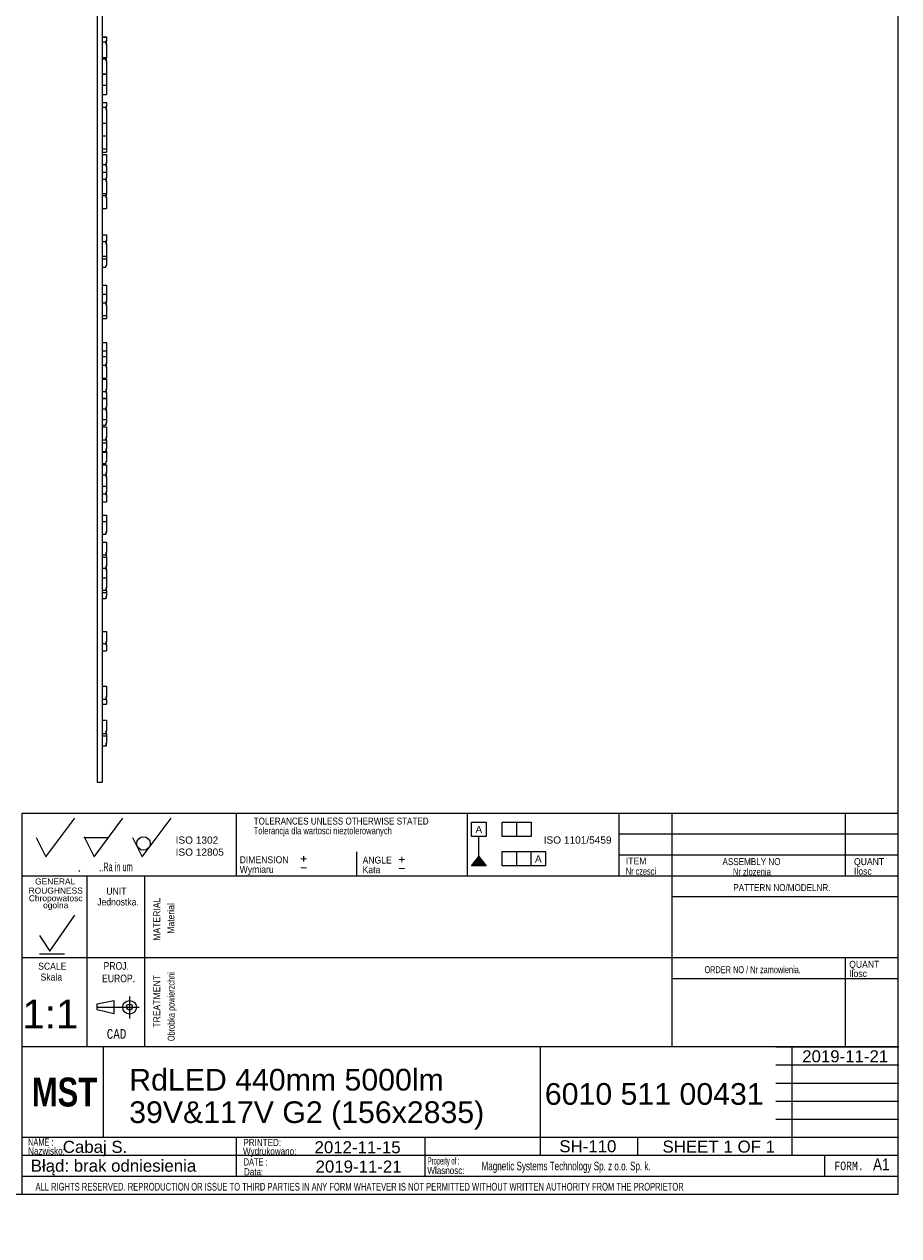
# Model space of a CAD drawing. Header units: millimetres. Extents: x 7 to 819, y 6 to 587.
# Tile 8 of 9: x 638 to 819, y 6 to 258. Entities that reach past the tile are written whole.
import ezdxf
from ezdxf.entities.mleader import LeaderData, LeaderLine
from ezdxf.enums import TextEntityAlignment as Align
from ezdxf.lldxf.tags import DXFTag
from ezdxf.math import Vec2, Vec3

# ---------------------------------------------------------------- set-up
doc = ezdxf.new("R2010")
doc.units = ezdxf.units.MM
for name, color, linetype in [('10', 7, 'Continuous'), ('Default', 7, 'Continuous'), ('RDLED_440MM_5000', 7, 'Continuous')]:
    doc.layers.add(name, color=color, linetype=linetype)
doc.styles.add('SEACAD_Arial', font='arial.ttf')
doc.styles.add('SEACAD_Lucida_Console', font='lucon.TTF', dxfattribs={"width": 0.8})
tags = doc.linetypes.add('CENTER2', pattern=[28.575, 19.05, -3.175, 3.175, -3.175]).pattern_tags.tags
tags[10:11] = [DXFTag(74, 4), DXFTag(75, 0), DXFTag(340, '0'), DXFTag(46, 0.0), DXFTag(50, 0.0), DXFTag(44, 0.0), DXFTag(45, 0.0)]
tags[8:9] = [DXFTag(74, 4), DXFTag(75, 0), DXFTag(340, '0'), DXFTag(46, 0.0), DXFTag(50, 0.0), DXFTag(44, 0.0), DXFTag(45, 0.0)]
tags[6:7] = [DXFTag(74, 4), DXFTag(75, 0), DXFTag(340, '0'), DXFTag(46, 0.0), DXFTag(50, 0.0), DXFTag(44, 0.0), DXFTag(45, 0.0)]
tags[4:5] = [DXFTag(74, 4), DXFTag(75, 0), DXFTag(340, '0'), DXFTag(46, 0.0), DXFTag(50, 0.0), DXFTag(44, 0.0), DXFTag(45, 0.0)]

# ---------------------------------------------------------------- blocks, each defined once
blk = doc.blocks.new('SE1')
at = {"layer": 'RDLED_440MM_5000', "color": 7, "linetype": 'Continuous'}
for p, q in [((652.75, 263.24), (652.75, 100.27)), ((653.75, 263.24), (653.75, 100.27)), ((653.75, 255.13), (654.65, 255.13)), ((653.75, 255.08), (654.65, 255.08)), ((654.55, 254.27), (654.55, 254.1)), ((654.55, 254.27), (654.65, 254.27)), ((654.65, 255.13), (654.65, 255.08)), ((654.65, 255.08), (654.65, 254.27)), ((654.65, 253.63), (654.65, 254.27)), ((653.75, 254.1), (654.55, 254.1)), ((654.55, 254.1), (654.55, 253.63)), ((654.55, 253.63), (654.65, 253.63)), ((654.65, 253.63), (654.65, 250.82)), ((653.75, 250.82), (654.65, 250.82)), ((653.75, 250.57), (654.55, 250.57)), ((654.55, 250.8), (654.55, 250.57)), ((654.55, 250.8), (654.65, 250.8)), ((654.55, 250.57), (654.55, 250.13)), ((654.55, 250.13), (654.65, 250.13)), ((654.65, 250.82), (654.65, 250.8)), ((654.65, 250.13), (654.65, 250.8)), ((654.65, 250.13), (654.65, 247.45)), ((653.75, 247.45), (654.65, 247.45)), ((653.75, 247.39), (654.65, 247.39)), ((654.65, 247.39), (654.65, 245.06)), ((653.75, 245.06), (654.65, 245.06)), ((654.65, 245.06), (654.65, 243.12)), ((653.75, 243.12), (654.65, 243.12)), ((653.75, 241.51), (654.65, 241.51)), ((653.75, 240.49), (654.55, 240.49)), ((654.55, 240.67), (654.55, 240.49)), ((654.55, 240.67), (654.65, 240.67)), ((654.55, 240.49), (654.55, 240.02)), ((654.55, 240.02), (654.65, 240.02)), ((654.65, 241.51), (654.65, 240.67)), ((654.65, 240.02), (654.65, 240.67)), ((654.65, 240.02), (654.65, 237.23)), ((653.75, 237.23), (654.65, 237.23)), ((654.65, 237.23), (654.65, 234.58)), ((653.75, 234.58), (654.65, 234.58)), ((654.65, 234.58), (654.65, 231.83)), ((653.75, 231.83), (654.65, 231.83)), ((654.65, 231.83), (654.65, 231.15)), ((653.75, 231.15), (654.65, 231.15)), ((653.75, 230.69), (654.65, 230.69)), ((654.65, 230.69), (654.65, 228.95)), ((653.75, 228.58), (654.55, 228.58)), ((653.75, 226.99), (654.65, 226.99)), ((654.55, 228.95), (654.55, 228.58)), ((654.55, 228.95), (654.65, 228.95)), ((654.55, 228.58), (654.55, 228.25)), ((654.55, 228.25), (654.65, 228.25)), ((654.65, 228.25), (654.65, 228.95)), ((654.65, 228.25), (654.65, 226.99)), ((654.65, 226.99), (654.65, 225.81)), ((653.75, 225.55), (654.55, 225.55)), ((654.55, 225.81), (654.55, 225.55)), ((654.55, 225.81), (654.65, 225.81)), ((654.55, 225.55), (654.55, 225.12)), ((654.55, 225.12), (654.65, 225.12)), ((654.65, 225.12), (654.65, 225.81)), ((654.65, 225.12), (654.65, 222.55)), ((653.75, 222.55), (654.65, 222.55)), ((653.75, 222.15), (654.55, 222.15)), ((654.55, 222.47), (654.55, 222.15)), ((654.55, 222.47), (654.65, 222.47)), ((654.55, 222.15), (654.55, 221.76)), ((654.55, 221.76), (654.65, 221.76)), ((654.65, 222.55), (654.65, 222.47)), ((654.65, 221.76), (654.65, 222.47)), ((654.65, 221.76), (654.65, 219.46)), ((653.75, 219.46), (654.65, 219.46)), ((653.75, 213.98), (654.65, 213.98)), ((654.65, 213.98), (654.65, 212.83)), ((653.75, 212.58), (654.55, 212.58)), ((654.55, 212.83), (654.55, 212.58)), ((654.55, 212.83), (654.65, 212.83)), ((654.55, 212.58), (654.55, 212.15)), ((654.55, 212.15), (654.65, 212.15)), ((654.65, 212.15), (654.65, 212.83)), ((654.65, 212.15), (654.65, 209.55)), ((653.75, 209.55), (654.65, 209.55)), ((653.75, 209.02), (654.65, 209.02)), ((654.65, 209.55), (654.65, 209.02)), ((654.65, 209.02), (654.65, 207.67)), ((653.75, 207.31), (654.55, 207.31)), ((654.55, 207.67), (654.55, 207.31)), ((654.55, 207.67), (654.65, 207.67)), ((654.55, 207.65), (654.65, 207.65)), ((654.65, 207.65), (654.65, 207.67)), ((653.75, 203.56), (654.65, 203.56)), ((653.75, 201.7), (654.65, 201.7)), ((654.65, 203.56), (654.65, 201.7)), ((654.65, 201.7), (654.65, 200.18)), ((653.75, 199.85), (654.55, 199.85)), ((654.55, 200.18), (654.55, 199.85)), ((654.55, 200.18), (654.65, 200.18)), ((654.55, 199.85), (654.55, 199.48)), ((654.55, 199.48), (654.65, 199.48)), ((654.65, 199.48), (654.65, 200.18)), ((654.65, 199.48), (654.65, 197.22)), ((653.75, 197.22), (654.65, 197.22)), ((653.75, 196.59), (654.65, 196.59)), ((654.65, 197.22), (654.65, 196.59)), ((653.75, 191.65), (654.65, 191.65)), ((654.65, 191.65), (654.65, 189.9)), ((653.75, 189.9), (654.65, 189.9)), ((654.65, 189.9), (654.65, 188.69)), ((653.75, 188.69), (654.65, 188.69)), ((653.75, 186.95), (654.55, 186.95)), ((654.55, 187.26), (654.55, 186.95)), ((654.55, 187.26), (654.65, 187.26)), ((654.55, 186.95), (654.55, 186.56)), ((654.55, 186.56), (654.65, 186.56)), ((654.65, 188.69), (654.65, 187.26)), ((654.65, 186.56), (654.65, 187.26)), ((654.65, 186.56), (654.65, 184.21)), ((653.75, 184.21), (654.65, 184.21)), ((653.75, 184.02), (654.65, 184.02)), ((654.65, 184.02), (654.65, 181.91)), ((653.75, 181.45), (654.55, 181.45)), ((654.55, 181.91), (654.55, 181.45)), ((654.55, 181.91), (654.65, 181.91)), ((654.55, 181.45), (654.55, 181.25)), ((654.55, 181.25), (654.65, 181.25)), ((654.65, 181.25), (654.65, 181.91)), ((654.65, 181.25), (654.65, 180.06)), ((653.75, 180.06), (654.65, 180.06)), ((653.75, 180.02), (654.65, 180.02)), ((654.65, 180.02), (654.65, 178.22)), ((653.75, 177.83), (654.55, 177.83)), ((654.55, 178.22), (654.55, 177.83)), ((654.55, 178.22), (654.65, 178.22)), ((654.55, 177.83), (654.55, 177.52)), ((654.55, 177.52), (654.65, 177.52)), ((654.65, 177.52), (654.65, 178.22)), ((654.65, 177.52), (654.65, 175.65)), ((653.75, 175.65), (654.65, 175.65)), ((653.75, 174.47), (654.55, 174.47)), ((653.75, 174.14), (654.65, 174.14)), ((654.55, 174.95), (654.55, 174.47)), ((654.55, 174.95), (654.65, 174.95)), ((654.55, 174.62), (654.65, 174.62)), ((654.65, 175.65), (654.65, 174.95)), ((654.65, 174.62), (654.65, 174.95)), ((654.65, 174.14), (654.65, 171.87)), ((653.75, 171.38), (654.55, 171.38)), ((654.55, 171.87), (654.55, 171.38)), ((654.55, 171.87), (654.65, 171.87)), ((654.55, 171.38), (654.55, 171.29)), ((654.55, 171.29), (654.65, 171.29)), ((654.65, 171.29), (654.65, 171.87)), ((654.65, 171.29), (654.65, 170.77)), ((653.75, 170.77), (654.65, 170.77)), ((653.75, 169.01), (654.55, 169.01)), ((653.75, 168.84), (654.65, 168.84)), ((654.55, 169.51), (654.55, 169.01)), ((654.55, 169.51), (654.65, 169.51)), ((654.55, 169.04), (654.65, 169.04)), ((654.65, 170.77), (654.65, 169.51)), ((654.65, 169.04), (654.65, 169.51)), ((654.65, 169.04), (654.65, 168.84)), ((654.65, 168.84), (654.65, 166.92)), ((653.75, 166.5), (654.55, 166.5)), ((653.75, 166.21), (654.65, 166.21)), ((654.55, 166.92), (654.55, 166.5)), ((654.55, 166.92), (654.65, 166.92)), ((654.55, 166.78), (654.65, 166.78)), ((654.65, 166.78), (654.65, 166.92)), ((654.65, 166.21), (654.65, 164.52)), ((653.75, 164.16), (654.55, 164.16)), ((654.55, 164.52), (654.55, 164.16)), ((654.55, 164.52), (654.65, 164.52)), ((654.55, 164.16), (654.55, 163.82)), ((654.55, 163.82), (654.65, 163.82)), ((654.65, 163.82), (654.65, 164.52)), ((654.65, 163.82), (654.65, 161.77)), ((653.75, 161.77), (654.65, 161.77)), ((654.65, 161.77), (654.65, 160.64)), ((653.75, 160.2), (654.55, 160.2)), ((654.55, 160.64), (654.55, 160.2)), ((654.55, 160.64), (654.65, 160.64)), ((654.55, 160.2), (654.55, 159.96)), ((654.55, 159.96), (654.65, 159.96)), ((654.65, 159.96), (654.65, 160.64)), ((654.65, 159.96), (654.65, 158.54)), ((653.75, 158.54), (654.65, 158.54)), ((653.75, 155.78), (654.65, 155.78)), ((653.75, 154.41), (654.65, 154.41)), ((654.65, 155.78), (654.65, 154.41)), ((654.65, 154.41), (654.65, 152.29)), ((653.75, 151.83), (654.55, 151.83)), ((654.55, 152.29), (654.55, 151.83)), ((654.55, 152.29), (654.65, 152.29)), ((654.55, 152.03), (654.65, 152.03)), ((654.65, 152.03), (654.65, 152.29)), ((653.75, 150.18), (654.65, 150.18)), ((654.65, 150.18), (654.65, 147.99)), ((653.75, 147.52), (654.55, 147.52)), ((653.75, 147.03), (654.65, 147.03)), ((654.55, 147.99), (654.55, 147.52)), ((654.55, 147.99), (654.65, 147.99)), ((654.55, 147.52), (654.55, 147.36)), ((654.55, 147.36), (654.65, 147.36)), ((654.65, 147.36), (654.65, 147.99)), ((654.65, 147.36), (654.65, 147.03)), ((654.65, 147.03), (654.65, 145.13)), ((653.75, 144.72), (654.55, 144.72)), ((654.55, 145.13), (654.55, 144.72)), ((654.55, 145.13), (654.65, 145.13)), ((654.55, 144.72), (654.55, 144.44)), ((654.55, 144.44), (654.65, 144.44)), ((654.65, 144.44), (654.65, 145.13)), ((654.65, 144.44), (654.65, 142.75)), ((653.75, 142.75), (654.65, 142.75)), ((654.65, 142.75), (654.65, 140.69)), ((653.75, 140.19), (654.55, 140.19)), ((653.75, 139.72), (654.65, 139.72)), ((653.75, 138.47), (654.55, 138.47)), ((654.55, 140.69), (654.55, 140.19)), ((654.55, 140.69), (654.65, 140.69)), ((654.55, 140.19), (654.55, 140.13)), ((654.55, 140.13), (654.65, 140.13)), ((654.55, 138.96), (654.55, 138.47)), ((654.55, 138.96), (654.65, 138.96)), ((654.55, 138.49), (654.65, 138.49)), ((654.65, 140.13), (654.65, 140.69)), ((654.65, 140.13), (654.65, 139.72)), ((654.65, 139.72), (654.65, 138.96)), ((654.65, 138.49), (654.65, 138.96)), ((653.75, 131.59), (654.65, 131.59)), ((654.65, 131.59), (654.65, 129.52)), ((653.75, 129.07), (654.55, 129.07)), ((654.55, 129.52), (654.55, 129.07)), ((654.55, 129.52), (654.65, 129.52)), ((654.55, 129.07), (654.55, 128.85)), ((654.55, 128.85), (654.65, 128.85)), ((654.65, 128.85), (654.65, 129.52)), ((654.65, 128.85), (654.65, 127.55)), ((653.75, 127.55), (654.65, 127.55)), ((653.75, 120.23), (654.65, 120.23)), ((654.65, 120.23), (654.65, 118.03)), ((653.75, 117.55), (654.55, 117.55)), ((653.75, 116.52), (654.65, 116.52)), ((654.55, 118.03), (654.55, 117.55)), ((654.55, 118.03), (654.65, 118.03)), ((654.55, 117.55), (654.55, 117.4)), ((654.55, 117.4), (654.65, 117.4)), ((654.65, 117.4), (654.65, 118.03)), ((654.65, 117.4), (654.65, 116.52)), ((653.75, 113.2), (654.65, 113.2)), ((654.55, 110.93), (654.55, 110.43)), ((654.55, 110.93), (654.65, 110.93)), ((654.65, 113.2), (654.65, 110.93)), ((654.65, 110.36), (654.65, 110.93)), ((653.75, 110.43), (654.55, 110.43)), ((653.75, 109.91), (654.65, 109.91)), ((654.55, 110.43), (654.55, 110.36)), ((654.55, 110.36), (654.65, 110.36)), ((654.55, 108.37), (654.55, 107.87)), ((654.55, 108.37), (654.65, 108.37)), ((654.65, 110.36), (654.65, 109.91)), ((654.65, 109.91), (654.65, 108.37)), ((654.65, 107.87), (654.65, 108.37)), ((653.75, 107.87), (654.55, 107.87)), ((654.55, 107.87), (654.65, 107.87)), ((652.75, 100.27), (653.75, 100.27))]:
    blk.add_line(p, q, dxfattribs=at)
blk = doc.blocks.new('SEANNOT_GROUP23')
at = {"layer": 'Default', "color": 7, "linetype": 'Continuous', "style": 'SEACAD_Arial'}
for s, p in [('RdLED 440mm 5000lm ', (659.38, 40.73)), ('39V&117V G2 (156x2835)', (659.38, 33.98))]:
    blk.add_text(s, height=4.5, dxfattribs=at).set_placement(p, align=Align.TOP_LEFT)
blk = doc.blocks.new('SEANNOT_GROUP24')
at = {"layer": 'Default', "color": 7, "linetype": 'Continuous', "style": 'SEACAD_Arial'}
blk.add_text('6010 511 00431', height=4.5, dxfattribs=at).set_placement((745.7, 37.77), align=Align.TOP_LEFT)
blk = doc.blocks.new('SEANNOT_GROUP25')
at = {"layer": 'Default', "color": 7, "linetype": 'Continuous', "style": 'SEACAD_Arial'}
blk.add_text('Cabaj S.', height=2.5, dxfattribs=at).set_placement((645.59, 25.78), align=Align.TOP_LEFT)
blk = doc.blocks.new('SEANNOT_GROUP26')
at = {"layer": 'Default', "color": 7, "linetype": 'Continuous', "style": 'SEACAD_Arial'}
blk.add_text('SH-110', height=2.5, dxfattribs=at).set_placement((748.71, 25.9), align=Align.TOP_LEFT)
blk = doc.blocks.new('SEANNOT_GROUP27')
at = {"layer": 'Default', "color": 7, "linetype": 'Continuous', "style": 'SEACAD_Arial'}
blk.add_text('1:1', height=6, dxfattribs=at).set_placement((637.18, 55.12), align=Align.TOP_LEFT)
blk = doc.blocks.new('_Dot')
at = {"color": 0, "linetype": 'ByBlock', "lineweight": -2}
blk.add_line((-0.5, 0), (-1, 0), dxfattribs=at)
at = {"color": 0, "linetype": 'ByBlock', "const_width": 0.5}
blk.add_lwpolyline([(-0.25, 0, 1), (0.25, 0, 1)], format="xyb", close=True, dxfattribs=at)
blk = doc.blocks.new('SEANNOT_GROUP29')
at = {"layer": 'Default', "color": 7, "linetype": 'Continuous', "style": 'SEACAD_Arial'}
blk.add_text('2012-11-15', height=2.5, dxfattribs=at).set_placement((697.88, 25.7), align=Align.TOP_LEFT)
blk = doc.blocks.new('SEANNOT_GROUP30')
at = {"layer": 'Default', "color": 7, "linetype": 'Continuous', "style": 'SEACAD_Arial'}
blk.add_text('2019-11-21', height=2.5, dxfattribs=at).set_placement((698.09, 21.69), align=Align.TOP_LEFT)
blk = doc.blocks.new('SEANNOT_GROUP31')
at = {"layer": 'Default', "color": 7, "linetype": 'Continuous', "style": 'SEACAD_Arial'}
for s, p in [('SHEET ', (770.14, 25.83)), ('1', (782.8, 25.83)), (' OF ', (784.76, 25.83)), ('1', (791.55, 25.83))]:
    blk.add_text(s, height=2.5, dxfattribs=at).set_placement(p, align=Align.TOP_LEFT)
blk = doc.blocks.new('SEANNOT_GROUP32')
at = {"layer": 'Default', "color": 7, "linetype": 'Continuous', "style": 'SEACAD_Arial'}
blk.add_text('2019-11-21', height=2.5, dxfattribs=at).set_placement((799.15, 44.59), align=Align.TOP_LEFT)

msp = doc.modelspace()

# ---------------------------------------------------------------- hatches: boundary and pattern name
at = {"layer": 'Default', "linetype": 'Continuous'}
msp.add_hatch(color=7, dxfattribs=at).paths.add_polyline_path([(731.992, 84.877), (730.492, 82.892), (733.492, 82.892)])

# ---------------------------------------------------------------- linework, layer by layer
at = {"layer": '10', "color": 7, "linetype": 'Continuous'}
for p, q in [((681.575, 93.794), (681.575, 80.794)), ((729.575, 93.794), (729.575, 80.794)), ((761.075, 93.794), (761.075, 80.794)), ((772.075, 93.794), (772.075, 45.294)), ((808.075, 93.794), (808.075, 80.794)), ((642.075, 84.794), (648.075, 92.794)), ((652.075, 84.794), (658.075, 92.794)), ((662.075, 84.794), (668.075, 92.794)), ((640.075, 88.794), (642.075, 84.794)), ((650.075, 88.794), (655.075, 88.794)), ((650.075, 88.794), (652.075, 84.794)), ((660.075, 88.794), (662.075, 84.794)), ((819.075, 89.461), (761.075, 89.461)), ((706.575, 85.794), (706.575, 80.794)), ((819.075, 85.127), (761.075, 85.127)), ((819.075, 80.794), (637.075, 80.794)), ((648.949, 81.721), (649.125, 81.927)), ((650.575, 80.794), (650.575, 45.294)), ((650.575, 80.794), (650.575, 46.794)), ((662.575, 80.794), (662.575, 45.294)), ((819.075, 76.461), (772.075, 76.461)), ((642.877, 65.159), (648.076, 72.664)), ((640.735, 68.441), (642.877, 65.159)), ((819.075, 63.794), (637.075, 63.794)), ((640.735, 64.619), (645.934, 64.619)), ((808.075, 63.794), (808.075, 45.294)), ((819.075, 59.461), (772.075, 59.461)), ((659.45, 55.77), (659.45, 51.161)), ((659.45, 55.77), (659.45, 51.161)), ((652.721, 54.209), (656.206, 54.901)), ((652.721, 53.016), (652.721, 54.209)), ((656.206, 52.133), (652.721, 53.016)), ((656.206, 54.901), (656.206, 52.133)), ((744.7, 45.294), (637.075, 45.294)), ((744.575, 45.294), (637.075, 45.294)), ((654.075, 26.544), (654.075, 45.294)), ((793.7, 45.294), (819.2, 45.294)), ((797.075, 22.794), (797.075, 45.294)), ((793.7, 41.544), (819.2, 41.544)), ((793.7, 37.794), (819.2, 37.794)), ((793.7, 34.044), (819.2, 34.044)), ((793.7, 30.294), (819.2, 30.294)), ((637.075, 26.544), (819.2, 26.544)), ((681.603, 26.521), (681.603, 18.396)), ((720.78, 26.456), (720.78, 18.331)), ((764.95, 26.544), (764.95, 22.794)), ((637.075, 22.794), (793.7, 22.794)), ((803.762, 22.794), (803.762, 18.419)), ((637.075, 18.419), (819.075, 18.419))]:
    msp.add_line(p, q, dxfattribs=at)
at = {"layer": '10', "color": 7, "linetype": 'CENTER2'}
msp.add_line((652.721, 53.517), (661.436, 53.517), dxfattribs=at)
at = {"layer": '10', "color": 7, "linetype": 'Continuous'}
for points in [[(819.075, 14.669), (819.075, 93.794), (637.075, 93.794), (637.075, 14.669), (819.075, 14.669)], [(744.7, 45.294), (744.7, 22.794), (819.075, 22.794), (819.075, 45.294), (744.7, 45.294)]]:
    msp.add_lwpolyline(points, dxfattribs=at)
for centre, radius in [((662.347, 87.549), 1.402), ((659.45, 53.517), 1.415), ((659.45, 53.576), 0.607)]:
    msp.add_circle(centre, radius, dxfattribs=at)
msp.add_point((650.075, 88.794), dxfattribs=at)
at = {"layer": 'Default', "color": 7, "linetype": 'Continuous'}
for p, q in [((819.1, 14.67), (819.1, 586.67)), ((730.492, 88.983), (730.492, 91.983)), ((730.492, 91.983), (733.492, 91.983)), ((733.492, 91.983), (733.492, 88.983)), ((736.828, 88.983), (736.828, 91.983)), ((736.828, 91.983), (742.828, 91.983)), ((739.828, 91.983), (739.828, 88.983)), ((742.828, 91.983), (742.828, 88.983)), ((733.492, 88.983), (730.492, 88.983)), ((731.992, 84.877), (731.992, 88.983)), ((742.828, 88.983), (736.828, 88.983)), ((736.828, 82.892), (736.828, 85.892)), ((736.828, 85.892), (745.828, 85.892)), ((739.828, 85.892), (739.828, 82.892)), ((742.828, 82.892), (742.828, 85.892)), ((745.828, 85.892), (745.828, 82.892)), ((730.492, 82.892), (731.992, 84.877)), ((731.992, 84.877), (733.492, 82.892)), ((733.492, 82.892), (730.492, 82.892)), ((745.828, 82.892), (736.828, 82.892)), ((6.708, 14.67), (819.1, 14.67))]:
    msp.add_line(p, q, dxfattribs=at)

# ---------------------------------------------------------------- block references
at = {"layer": 'Default'}
for name in ['SE1', 'SEANNOT_GROUP27', 'SEANNOT_GROUP32', 'SEANNOT_GROUP23', 'SEANNOT_GROUP24', 'SEANNOT_GROUP25', 'SEANNOT_GROUP29', 'SEANNOT_GROUP26', 'SEANNOT_GROUP31', 'SEANNOT_GROUP30']:
    msp.add_blockref(name, (0, 0), dxfattribs=at)

# ---------------------------------------------------------------- texts
at = {"layer": '10', "attachment_point": 1}
for s, insert, char_height, width, style in [('{\\farial rounded mt|b0||i0||c0|p34;\\C7;\\H1.45000002;\\W0.77704;Tolerancja dla wartosci nieztolerowanych}', (685.231, 90.931), 1.45, 36.02936, 'SEACAD_Arial'), ('{\\farial rounded mt|b0||i0||c0|p34;\\C7;\\H1.45000002;\\W0.83002;TOLERANCES UNLESS OTHERWISE STATED}', (685.231, 92.931), 1.45, 38.61414, 'SEACAD_Arial'), ('{\\farial rounded mt|b0||i0||c0|p34;\\C7;\\H1.8;\\W0.608;..Ra in um}', (653.139, 83.594), 1.8, 8.92175, 'SEACAD_Arial'), ('{\\farial rounded mt|b0||i0||c0|p34;\\C7;\\H1.45000002;\\W0.883;DIMENSION}', (682.324, 84.896), 1.45, 10.15001, 'SEACAD_Arial'), ('{\\farial rounded mt|b0||i0||c0|p34;\\C7;\\H1.45000002;\\W0.883;ANGLE}', (707.852, 84.832), 1.45, 6.05218, 'SEACAD_Arial'), ('{\\farial rounded mt|b0||i0||c0|p34;\\C7;\\H1.45000002;\\W0.883;ITEM}', (762.514, 84.637), 1.45, 4.25544, 'SEACAD_Arial'), ('{\\farial rounded mt|b0||i0||c0|p34;\\C7;\\H1.45000002;\\W0.83002;ASSEMBLY NO}', (782.593, 84.51), 1.45, 12.82936, 'SEACAD_Arial'), ('{\\farial rounded mt|b0||i0||c0|p34;\\C7;\\H1.45000002;\\W0.883;QUANT}', (809.905, 84.51), 1.45, 6.24131, 'SEACAD_Arial'), ('{\\farial rounded mt|b0||i0||c0|p34;\\C7;\\H1.45000002;\\W0.883;Wymiaru}', (682.324, 82.896), 1.45, 8.67569, 'SEACAD_Arial'), ('{\\farial rounded mt|b0||i0||c0|p34;\\C7;\\H1.45000002;\\W0.883;Kata}', (707.852, 82.832), 1.45, 5.07501, 'SEACAD_Arial'), ('{\\farial rounded mt|b0||i0||c0|p34;\\C7;\\H1.45000002;\\W0.72406;Nr czesci }', (762.514, 82.51), 1.45, 7.78588, 'SEACAD_Arial'), ('{\\farial rounded mt|b0||i0||c0|p34;\\C7;\\H1.45000002;\\W0.77704;Nr zlozenia}', (784.757, 82.411), 1.45, 9.50428, 'SEACAD_Arial'), ('{\\farial rounded mt|b0||i0||c0|p34;\\C7;\\H1.45000002;\\W0.883;Ilosc}', (809.905, 82.51), 1.45, 6.93479, 'SEACAD_Arial'), ('{\\farial rounded mt|b0||i0||c0|p34;\\C7;\\H1.45000002;\\W0.883;UNIT}', (654.641, 78.367), 1.45, 4.16088, 'SEACAD_Arial'), ('{\\farial rounded mt|b0||i0||c0|p34;\\C7;\\H1.45000002;\\W0.83002;PATTERN NO/MODELNR.}', (784.847, 79.116), 1.45, 21.43479, 'SEACAD_Arial'), ('{\\farial rounded mt|b0||i0||c0|p34;\\C7;\\H1.45000002;\\W0.883;Jednostka.}', (652.738, 76.128), 1.45, 8.72628, 'SEACAD_Arial'), ('{\\farial rounded mt|b0||i0||c0|p34;\\C7;\\H1.60000002;\\W0.8;PROJ.}', (654.062, 62.918), 1.6, 5.11305, 'SEACAD_Arial'), ('{\\farial rounded mt|b0||i0||c0|p34;\\C7;\\H1.45000002;\\W0.883;QUANT}', (808.905, 63.177), 1.45, 6.24131, 'SEACAD_Arial'), ('{\\farial rounded mt|b0||i0||c0|p34;\\C7;\\H1.45000002;\\W0.883;SCALE}', (640.475, 62.782), 1.45, 5.86305, 'SEACAD_Arial'), ('{\\farial rounded mt|b0||i0||c0|p34;\\C7;\\H1.45000002;\\W0.883;Skala}', (640.976, 60.528), 1.45, 5.77723, 'SEACAD_Arial'), ('{\\farial rounded mt|b0||i0||c0|p34;\\C7;\\H1.45000002;\\W0.72406;ORDER NO / Nr zamowienia.}', (778.847, 62.061), 1.45, 25.03089, 'SEACAD_Arial'), ('{\\farial rounded mt|b0||i0||c0|p34;\\C7;\\H1.45000002;\\W0.883;Ilosc}', (808.905, 61.256), 1.45, 6.93479, 'SEACAD_Arial'), ('{\\farial rounded mt|b0||i0||c0|p34;\\C7;\\H1.60000002;\\W0.8;EUROP.}', (653.745, 60.311), 1.6, 6.64349, 'SEACAD_Arial'), ('{\\fLucida Console|b0||i0||c0|p34;\\C7;\\H1.99999998;\\W0.8;CAD}', (654.724, 48.987), 2, 4.53334, 'SEACAD_Lucida_Console'), ('{\\farial rounded mt|b0||i0||c0|p34;\\C7;\\H1.5;\\W0.704;NAME :}', (638.376, 26.268), 1.5, 5.5761, 'SEACAD_Arial'), ('{\\farial rounded mt|b0||i0||c0|p34;\\C7;\\H1.5;\\W0.8;PRINTED:}', (683.099, 26.18), 1.5, 8.9879, 'SEACAD_Arial'), ('{\\farial rounded mt|b0||i0||c0|p34;\\C7;\\H1.5;\\W0.8;Nazwisko:}', (638.376, 24.421), 1.5, 7.67838, 'SEACAD_Arial'), ('{\\farial rounded mt|b0||i0||c0|p34;\\C7;\\H1.5;\\W0.8;Wydrukowano:}', (683.011, 24.37), 1.5, 11.43865, 'SEACAD_Arial'), ('{\\farial rounded mt|b0||i0||c0|p34;\\C7;\\H1.5;\\W0.704;DATE :}', (683.165, 22.152), 1.5, 5.2174, 'SEACAD_Arial'), ('{\\farial rounded mt|b0||i0||c0|p34;\\C7;\\H1.5;\\W0.8;Wlasnosc:}', (721.296, 20.377), 1.5, 10.89131, 'SEACAD_Arial'), ('{\\farial rounded mt|b0||i0||c0|p34;\\C7;\\H1.5;\\W0.46208;Property of :}', (721.38, 22.362), 1.5, 8.86958, 'SEACAD_Arial'), ('{\\farial rounded mt|b0||i0||c0|p34;\\C7;\\H1.8;\\W0.667;Magnetic Systems Technology Sp. z o.o. Sp. k.}', (732.551, 21.452), 1.8, 58.30436, 'SEACAD_Arial'), ('{\\fLucida Console|b0||i0||c0|p34;\\C7;\\H1.8;\\W0.8;FORM.}', (805.825, 21.469), 1.8, 6.80001, 'SEACAD_Lucida_Console'), ('{\\farial rounded mt|b0||i0||c0|p34;\\C7;\\H2.50000002;\\W0.8;A1}', (813.862, 22.139), 2.5, 4.9829, 'SEACAD_Arial'), ('{\\farial rounded mt|b0||i0||c0|p34;\\C7;\\H1.5;\\W0.8;Data:}', (683.208, 20.102), 1.5, 6.19566, 'SEACAD_Arial'), ('{\\farial rounded mt|b0||i0||c0|p34;\\C7;\\H1.60000002;\\W0.704;ALL RIGHTS RESERVED. REPRODUCTION OR ISSUE TO THIRD PARTIES IN ANY FORM WHATEVER IS NOT PERMITTED WITHOUT WRITTEN AUTHORITY FROM THE PROPRIETOR}', (639.922, 17.047), 1.6, 148.00001, 'SEACAD_Arial')]:
    msp.add_mtext(s, dxfattribs=dict(at, insert=insert, char_height=char_height, width=width, style=style))
at = {"layer": '10', "char_height": 1.25, "attachment_point": 1}
for s, insert, width in [('{\\fArial|b0||i0||c0|p34;\\C7;\\H1.2499998;\\W1.;ROUGHNESS}', (638.492, 78.393), 11.22283), ('{\\fArial|b0||i0||c0|p34;\\C7;\\H1.2499998;\\W1.;GENERAL}', (639.827, 80.287), 8.3424)]:
    msp.add_mtext(s, dxfattribs=dict(at, insert=insert, width=width))
at = {"layer": '10', "insert": (644.111, 75.265), "char_height": 1.25, "width": 11.65265, "attachment_point": 5, "line_spacing_factor": 0.7}
msp.add_mtext('{\\fArial|b0||i0||c0|p34;\\C7;\\H1.24999998;\\W1.;Chropowatosc\\P}{\\fArial|b0||i0||c0|p34;\\C7;\\H1.24999998;\\W1.;ogolna}', dxfattribs=at)
at = {"layer": '10', "char_height": 1.45, "attachment_point": 1, "rotation": 89.99999, "style": 'SEACAD_Arial'}
for s, insert, width in [('{\\farial rounded mt|b0||i0||c0|p34;\\C7;\\H1.45000002;\\W0.883;MATERIAL}', (664.376, 67.352), 8.92066), ('{\\farial rounded mt|b0||i0||c0|p34;\\C7;\\H1.45000002;\\W0.883;Material}', (667.296, 68.795), 7.15315), ('{\\farial rounded mt|b0||i0||c0|p34;\\C7;\\H1.45000002;\\W0.72406;Obrobka powierzchni}', (667.376, 46.486), 17.04755), ('{\\farial rounded mt|b0||i0||c0|p34;\\C7;\\H1.45000002;\\W0.883;TREATMENT}', (664.376, 49.29), 10.87501)]:
    msp.add_mtext(s, dxfattribs=dict(at, insert=insert, width=width))
at = {"layer": 'Default'}
for s, insert, char_height, width, attachment_point in [('{\\fArial CE|b0||i0||c0|p34;\\C7;\\H1.5;\\W1.;A}', (731.986, 91.206), 1.5, 1.40218, 2), ('{\\fArial|b0||i0||c0|p34;\\C7;\\H1.5;\\W1.;ISO 1302 \\P}{\\fArial|b0||i0||c0|p34;\\C7;\\H1.5;\\W1.;ISO 12805}', (669.021, 89.009), 1.5, 10.48633, 1), ('{\\fArial|b0||i0||c0|p34;\\C7;\\H1.5;\\W1.;ISO 1101/5459}', (752.506, 89.025), 1.5, 15.28486, 2), ('{\\fSolid Edge ISO|b0||i0||c0|p34;\\C7;\\H2.5;\\W1.;+\\P}', (694.794, 85.892), 2.5, 1.88245, 1), ('{\\fSolid Edge ISO|b0||i0||c0|p34;\\C7;\\H2.5;\\W1.;+\\P}', (715.187, 85.735), 2.5, 1.88245, 1), ('{\\fArial CE|b0||i0||c0|p34;\\C7;\\H1.5;\\W1.;A}', (744.342, 85.081), 1.5, 1.40218, 2), ('{\\fSolid Edge ISO|b0||i0||c0|p34;\\C7;\\H2.5;\\W1.;-\\P}', (694.794, 84.009), 2.5, 1.88245, 1), ('{\\fSolid Edge ISO|b0||i0||c0|p34;\\C7;\\H2.5;\\W1.;-\\P}', (715.187, 83.852), 2.5, 1.88245, 1)]:
    msp.add_mtext(s, dxfattribs=dict(at, insert=insert, char_height=char_height, width=width, attachment_point=attachment_point))

# ---------------------------------------------------------------- leaders
at = {"layer": 'Default', "color": 7, "linetype": 'Continuous'}
ml = msp.add_multileader_mtext('Standard', dxfattribs=at)
ml.set_content('{\\pxsm0.9;\\fImpact|b0||i0||c0|p34;\\W1.;MST\\P}', color=256)
ml.set_leader_properties()
ml.set_arrow_properties(name='DOT')
ml.build(insert=Vec2(0, 0))
ml.multileader.update_dxf_attribs({"leader_type": 0, "dogleg_length": 0, "arrow_head_size": 6})
ctx = ml.context
ctx.base_point, ctx.char_height, ctx.arrow_head_size, ctx.landing_gap_size = Vec3(637.147, 35.856), 6, 6, 2.1
ctx.mtext.insert = Vec3(639.147, 38.919)
ml = msp.add_multileader_mtext('Standard', dxfattribs=at)
ml.set_content('{\\pxsm0.9;\\fArial|b0||i0||c0|p34;\\W1.; Błąd: brak odniesienia\\P}', color=256)
ml.set_leader_properties()
ml.set_arrow_properties(name='DOT')
ml.build(insert=Vec2(0, 0))
ml.multileader.update_dxf_attribs({"leader_type": 0, "dogleg_length": 0, "arrow_head_size": 2.5})
ctx = ml.context
ctx.base_point, ctx.char_height, ctx.arrow_head_size, ctx.landing_gap_size = Vec3(635.962, 20.247), 2.5, 2.5, 0.875
ctx.mtext.insert = Vec3(637.962, 21.863)

doc.saveas('drawing.dxf')
